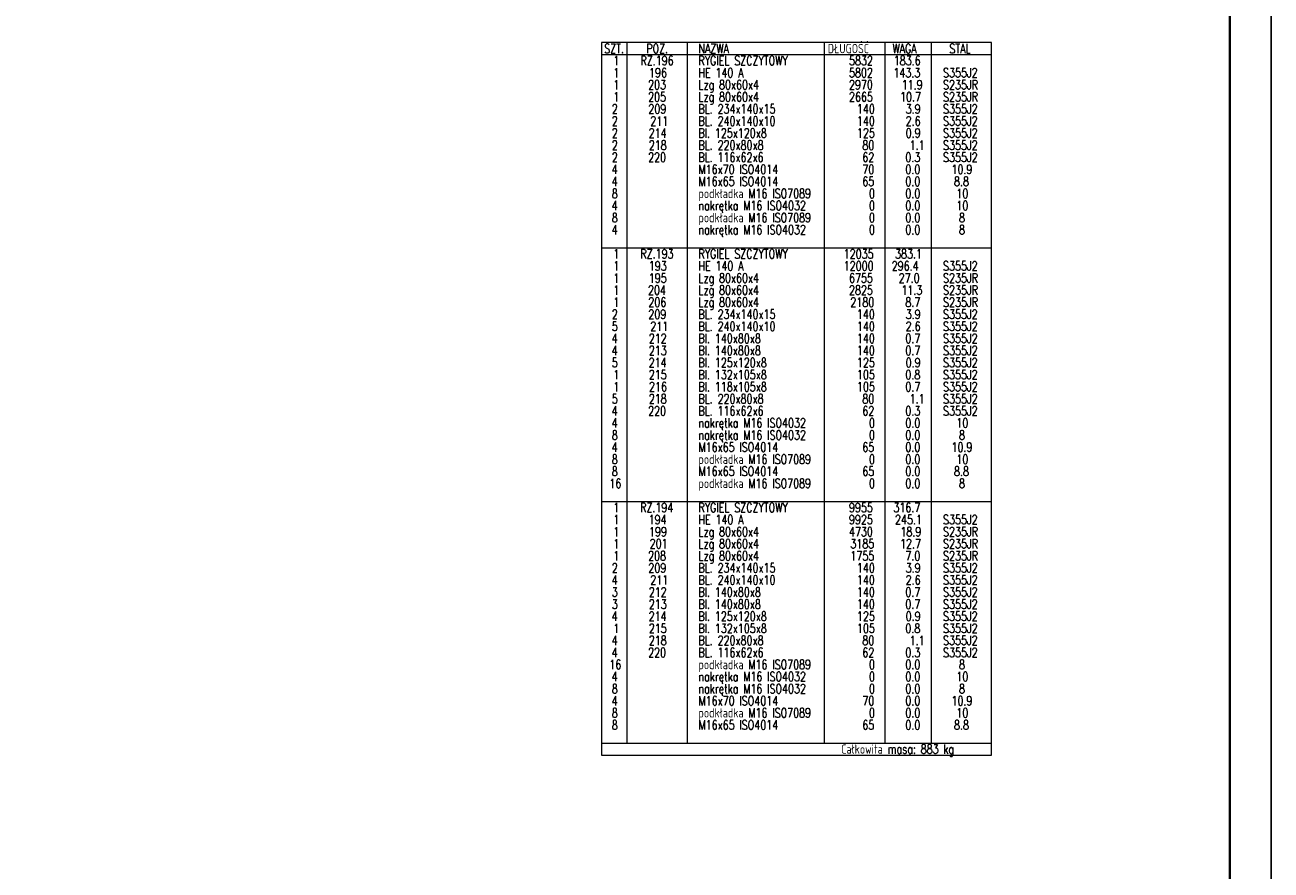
# Model space of a CAD drawing. Header units: millimetres. Extents: x -139 to 714, y 11567 to 12237.
# Tile 44 of 45: x 406 to 708, y 11772 to 11976. Entities that reach past the tile are written whole.
import ezdxf

# ---------------------------------------------------------------- set-up
doc = ezdxf.new("R2010")
doc.units = ezdxf.units.MM
doc.header["$LTSCALE"] = 10
doc.layers.add('_FORMATKA', color=8, linetype='Continuous', plot=False)
doc.layers.add('_RAMKA', color=7, linetype='Continuous', lineweight=35)
doc.layers.add('PS_DIM', color=4, linetype='Continuous', lineweight=13)
doc.styles.add('simplex', font='simplex.shx', dxfattribs={"width": 0.75})

# ---------------------------------------------------------------- blocks, each defined once
blk = doc.blocks.new('*U185')
at = {"layer": '_FORMATKA', "lineweight": -3}
blk.add_lwpolyline([(-841, 0), (0, 0), (0, 594), (-841, 594)], close=True, dxfattribs=at)
at = {"layer": '_RAMKA', "lineweight": -3, "const_width": 0.5}
blk.add_lwpolyline([(-811, 10), (-10, 10), (-10, 584), (-811, 584)], close=True, dxfattribs=at)
blk = doc.blocks.new('*X479')
at = {"color": 7}
for p, q in [((640.51, 11972.12), (546.01, 11972.12)), ((546.01, 11972.12), (546.01, 11799.55)), ((640.51, 11799.55), (640.51, 11972.12)), ((546.01, 11799.55), (640.51, 11799.55))]:
    blk.add_line(p, q, dxfattribs=at)
at = {"color": 3}
for p, q in [((552.19, 11972.12), (552.19, 11802.47)), ((566.82, 11972.12), (566.82, 11802.47)), ((600.01, 11972.12), (600.01, 11802.47)), ((614.63, 11972.12), (614.63, 11802.47)), ((625.88, 11972.12), (625.88, 11802.47)), ((546.01, 11969.2), (640.51, 11969.2)), ((546.01, 11922.4), (640.51, 11922.4)), ((546.01, 11860.97), (640.51, 11860.97)), ((546.01, 11802.47), (640.51, 11802.47))]:
    blk.add_line(p, q, dxfattribs=at)
at = {"color": 1, "style": 'simplex', "width": 0.75}
for s, p in [('SZT.', (546.69, 11969.53)), ('POZ.', (556.89, 11969.53)), ('NAZWA', (569.52, 11969.53)), ('DŁUGOŚĆ', (600.84, 11969.53)), ('WAGA', (616.51, 11969.53)), ('STAL', (630.3, 11969.53)), ('Całkowita masa: 883 kg', (604.1, 11799.88))]:
    blk.add_text(s, height=2.25, dxfattribs=at).set_placement(p)
at = {"color": 3, "style": 'simplex', "width": 0.75}
for s, p in [('1', (548.9, 11966.61)), ('RZ.196', (555.49, 11966.61)), ('RYGIEL SZCZYTOWY', (569.52, 11966.61)), ('5832', (605.98, 11966.61)), ('183.6', (616.83, 11966.61)), ('1', (548.9, 11919.81)), ('RZ.193', (555.45, 11919.81)), ('RYGIEL SZCZYTOWY', (569.52, 11919.81)), ('12035', (604.7, 11919.81)), ('383.1', (617.15, 11919.81)), ('1', (548.9, 11858.38)), ('RZ.194', (555.41, 11858.38)), ('RYGIEL SZCZYTOWY', (569.52, 11858.38)), ('9955', (605.98, 11858.38)), ('316.7', (616.75, 11858.38))]:
    blk.add_text(s, height=2.25, dxfattribs=at).set_placement(p)
at = {"color": 4, "style": 'simplex', "width": 0.75}
for s, p in [('1', (548.9, 11963.68)), ('196', (557.54, 11963.68)), ('HE 140 A', (569.52, 11963.68)), ('5802', (605.98, 11963.68)), ('143.3', (616.75, 11963.68)), ('S355J2', (628.77, 11963.68)), ('1', (548.9, 11960.76)), ('203', (557.34, 11960.76)), ('Lzg 80x60x4', (569.52, 11960.76)), ('2970', (605.98, 11960.76)), ('11.9', (618.76, 11960.76)), ('S235JR', (628.77, 11960.76)), ('1', (548.9, 11957.83)), ('205', (557.34, 11957.83)), ('Lzg 80x60x4', (569.52, 11957.83)), ('2665', (605.98, 11957.83)), ('10.7', (618.36, 11957.83)), ('S235JR', (628.77, 11957.83)), ('2', (548.54, 11954.91)), ('209', (557.38, 11954.91)), ('BL. 234x140x15', (569.52, 11954.91)), ('140', (607.91, 11954.91)), ('3.9', (619.72, 11954.91)), ('S355J2', (628.77, 11954.91)), ('2', (548.54, 11951.98)), ('211', (557.86, 11951.98)), ('BL. 240x140x10', (569.52, 11951.98)), ('140', (607.91, 11951.98)), ('2.6', (619.72, 11951.98)), ('S355J2', (628.77, 11951.98)), ('2', (548.54, 11949.06)), ('214', (557.46, 11949.06)), ('Bl. 125x120x8', (569.52, 11949.06)), ('125', (607.91, 11949.06)), ('0.9', (619.72, 11949.06)), ('S355J2', (628.77, 11949.06)), ('2', (548.54, 11946.13)), ('218', (557.5, 11946.13)), ('BL. 220x80x8', (569.52, 11946.13)), ('80', (609.2, 11946.13)), ('1.1', (620.69, 11946.13)), ('S355J2', (628.77, 11946.13)), ('2', (548.54, 11943.21)), ('220', (557.34, 11943.21)), ('BL. 116x62x6', (569.52, 11943.21)), ('62', (609.2, 11943.21)), ('0.3', (619.64, 11943.21)), ('S355J2', (628.77, 11943.21)), ('4', (548.5, 11940.28)), ('M16x70 ISO4014', (569.52, 11940.28)), ('70', (609.2, 11940.28)), ('0.0', (619.64, 11940.28)), ('10.9', (630.82, 11940.28)), ('4', (548.5, 11937.36)), ('M16x65 ISO4014', (569.52, 11937.36)), ('65', (609.2, 11937.36)), ('0.0', (619.64, 11937.36)), ('8.8', (631.42, 11937.36)), ('8', (548.54, 11934.43)), ('podkładka M16 ISO7089', (569.52, 11934.43)), ('0', (610.81, 11934.43)), ('0.0', (619.64, 11934.43)), ('10', (631.99, 11934.43)), ('4', (548.5, 11931.51)), ('nakrętka M16 ISO4032', (569.52, 11931.51)), ('0', (610.81, 11931.51)), ('0.0', (619.64, 11931.51)), ('10', (631.99, 11931.51)), ('8', (548.54, 11928.58)), ('podkładka M16 ISO7089', (569.52, 11928.58)), ('0', (610.81, 11928.58)), ('0.0', (619.64, 11928.58)), ('8', (632.63, 11928.58)), ('4', (548.5, 11925.66)), ('nakrętka M16 ISO4032', (569.52, 11925.66)), ('0', (610.81, 11925.66)), ('0.0', (619.64, 11925.66)), ('8', (632.63, 11925.66)), ('1', (548.9, 11916.88)), ('193', (557.5, 11916.88)), ('HE 140 A', (569.52, 11916.88)), ('12000', (604.7, 11916.88)), ('296.4', (616.35, 11916.88)), ('S355J2', (628.77, 11916.88)), ('1', (548.9, 11913.96)), ('195', (557.5, 11913.96)), ('Lzg 80x60x4', (569.52, 11913.96)), ('6755', (605.98, 11913.96)), ('27.0', (618.04, 11913.96)), ('S235JR', (628.77, 11913.96)), ('1', (548.9, 11911.03)), ('204', (557.3, 11911.03)), ('Lzg 80x60x4', (569.52, 11911.03)), ('2825', (605.98, 11911.03)), ('11.3', (618.68, 11911.03)), ('S235JR', (628.77, 11911.03)), ('1', (548.9, 11908.11)), ('206', (557.38, 11908.11)), ('Lzg 80x60x4', (569.52, 11908.11)), ('2180', (606.31, 11908.11)), ('8.7', (619.64, 11908.11)), ('S235JR', (628.77, 11908.11)), ('2', (548.54, 11905.18)), ('209', (557.38, 11905.18)), ('BL. 234x140x15', (569.52, 11905.18)), ('140', (607.91, 11905.18)), ('3.9', (619.72, 11905.18)), ('S355J2', (628.77, 11905.18)), ('5', (548.54, 11902.26)), ('211', (557.86, 11902.26)), ('BL. 240x140x10', (569.52, 11902.26)), ('140', (607.91, 11902.26)), ('2.6', (619.72, 11902.26)), ('S355J2', (628.77, 11902.26)), ('4', (548.5, 11899.33)), ('212', (557.5, 11899.33)), ('Bl. 140x80x8', (569.52, 11899.33)), ('140', (607.91, 11899.33)), ('0.7', (619.64, 11899.33)), ('S355J2', (628.77, 11899.33)), ('4', (548.5, 11896.41)), ('213', (557.5, 11896.41)), ('Bl. 140x80x8', (569.52, 11896.41)), ('140', (607.91, 11896.41)), ('0.7', (619.64, 11896.41)), ('S355J2', (628.77, 11896.41)), ('5', (548.54, 11893.48)), ('214', (557.46, 11893.48)), ('Bl. 125x120x8', (569.52, 11893.48)), ('125', (607.91, 11893.48)), ('0.9', (619.72, 11893.48)), ('S355J2', (628.77, 11893.48)), ('1', (548.9, 11890.56)), ('215', (557.5, 11890.56)), ('Bl. 132x105x8', (569.52, 11890.56)), ('Bl. 118x105x8', (569.52, 11887.63)), ('105', (607.91, 11890.56)), ('0.8', (619.64, 11890.56)), ('S355J2', (628.77, 11890.56)), ('1', (548.9, 11887.63)), ('216', (557.54, 11887.63)), ('105', (607.91, 11887.63)), ('0.7', (619.64, 11887.63)), ('S355J2', (628.77, 11887.63)), ('4', (548.5, 11881.78)), ('5', (548.54, 11884.71)), ('220', (557.34, 11881.78)), ('218', (557.5, 11884.71)), ('BL. 220x80x8', (569.52, 11884.71)), ('BL. 116x62x6', (569.52, 11881.78)), ('80', (609.2, 11884.71)), ('62', (609.2, 11881.78)), ('0.3', (619.64, 11881.78)), ('1.1', (620.69, 11884.71)), ('S355J2', (628.77, 11884.71)), ('S355J2', (628.77, 11881.78)), ('4', (548.5, 11878.86)), ('nakrętka M16 ISO4032', (569.52, 11878.86)), ('0', (610.81, 11878.86)), ('0.0', (619.64, 11878.86)), ('10', (631.99, 11878.86)), ('8', (548.54, 11875.93)), ('nakrętka M16 ISO4032', (569.52, 11875.93)), ('0', (610.81, 11875.93)), ('0.0', (619.64, 11875.93)), ('8', (632.63, 11875.93)), ('4', (548.5, 11873.01)), ('M16x65 ISO4014', (569.52, 11873.01)), ('65', (609.2, 11873.01)), ('0.0', (619.64, 11873.01)), ('10.9', (630.82, 11873.01)), ('8', (548.54, 11870.08)), ('podkładka M16 ISO7089', (569.52, 11870.08)), ('0', (610.81, 11870.08)), ('0.0', (619.64, 11870.08)), ('10', (631.99, 11870.08)), ('8', (548.54, 11867.16)), ('M16x65 ISO4014', (569.52, 11867.16)), ('65', (609.2, 11867.16)), ('0.0', (619.64, 11867.16)), ('8.8', (631.42, 11867.16)), ('16', (547.93, 11864.23)), ('podkładka M16 ISO7089', (569.52, 11864.23)), ('0', (610.81, 11864.23)), ('0.0', (619.64, 11864.23)), ('8', (632.63, 11864.23)), ('1', (548.9, 11855.46)), ('194', (557.46, 11855.46)), ('HE 140 A', (569.52, 11855.46)), ('9925', (605.98, 11855.46)), ('245.1', (617.15, 11855.46)), ('S355J2', (628.77, 11855.46)), ('1', (548.9, 11852.53)), ('199', (557.54, 11852.53)), ('Lzg 80x60x4', (569.52, 11852.53)), ('4730', (605.98, 11852.53)), ('18.9', (618.44, 11852.53)), ('S235JR', (628.77, 11852.53)), ('1', (548.9, 11849.61)), ('201', (557.7, 11849.61)), ('Lzg 80x60x4', (569.52, 11849.61)), ('3185', (606.31, 11849.61)), ('12.7', (618.36, 11849.61)), ('S235JR', (628.77, 11849.61)), ('1', (548.9, 11846.68)), ('208', (557.34, 11846.68)), ('Lzg 80x60x4', (569.52, 11846.68)), ('1755', (606.31, 11846.68)), ('7.0', (619.64, 11846.68)), ('S235JR', (628.77, 11846.68)), ('2', (548.54, 11843.76)), ('209', (557.38, 11843.76)), ('BL. 234x140x15', (569.52, 11843.76)), ('140', (607.91, 11843.76)), ('3.9', (619.72, 11843.76)), ('S355J2', (628.77, 11843.76)), ('4', (548.5, 11840.83)), ('211', (557.86, 11840.83)), ('BL. 240x140x10', (569.52, 11840.83)), ('140', (607.91, 11840.83)), ('2.6', (619.72, 11840.83)), ('S355J2', (628.77, 11840.83)), ('3', (548.54, 11837.91)), ('212', (557.5, 11837.91)), ('Bl. 140x80x8', (569.52, 11837.91)), ('140', (607.91, 11837.91)), ('0.7', (619.64, 11837.91)), ('S355J2', (628.77, 11837.91)), ('3', (548.54, 11834.98)), ('213', (557.5, 11834.98)), ('Bl. 140x80x8', (569.52, 11834.98)), ('140', (607.91, 11834.98)), ('0.7', (619.64, 11834.98)), ('S355J2', (628.77, 11834.98)), ('4', (548.5, 11832.06)), ('214', (557.46, 11832.06)), ('Bl. 125x120x8', (569.52, 11832.06)), ('125', (607.91, 11832.06)), ('0.9', (619.72, 11832.06)), ('S355J2', (628.77, 11832.06)), ('1', (548.9, 11829.13)), ('215', (557.5, 11829.13)), ('Bl. 132x105x8', (569.52, 11829.13)), ('105', (607.91, 11829.13)), ('0.8', (619.64, 11829.13)), ('S355J2', (628.77, 11829.13)), ('4', (548.5, 11826.21)), ('218', (557.5, 11826.21)), ('BL. 220x80x8', (569.52, 11826.21)), ('80', (609.2, 11826.21)), ('1.1', (620.69, 11826.21)), ('S355J2', (628.77, 11826.21)), ('4', (548.5, 11823.28)), ('220', (557.34, 11823.28)), ('BL. 116x62x6', (569.52, 11823.28)), ('62', (609.2, 11823.28)), ('0.3', (619.64, 11823.28)), ('S355J2', (628.77, 11823.28)), ('16', (547.93, 11820.36)), ('podkładka M16 ISO7089', (569.52, 11820.36)), ('0', (610.81, 11820.36)), ('0.0', (619.64, 11820.36)), ('8', (632.63, 11820.36)), ('4', (548.5, 11817.43)), ('nakrętka M16 ISO4032', (569.52, 11817.43)), ('0', (610.81, 11817.43)), ('0.0', (619.64, 11817.43)), ('10', (631.99, 11817.43)), ('8', (548.54, 11814.51)), ('nakrętka M16 ISO4032', (569.52, 11814.51)), ('0', (610.81, 11814.51)), ('0.0', (619.64, 11814.51)), ('8', (632.63, 11814.51)), ('4', (548.5, 11811.58)), ('M16x70 ISO4014', (569.52, 11811.58)), ('70', (609.2, 11811.58)), ('0.0', (619.64, 11811.58)), ('10.9', (630.82, 11811.58)), ('8', (548.54, 11808.66)), ('podkładka M16 ISO7089', (569.52, 11808.66)), ('0', (610.81, 11808.66)), ('0.0', (619.64, 11808.66)), ('10', (631.99, 11808.66)), ('8', (548.54, 11805.73)), ('M16x65 ISO4014', (569.52, 11805.73)), ('65', (609.2, 11805.73)), ('0.0', (619.64, 11805.73)), ('8.8', (631.42, 11805.73))]:
    blk.add_text(s, height=2.25, dxfattribs=at).set_placement(p)

msp = doc.modelspace()

# ---------------------------------------------------------------- block references
at = {"layer": 'PS_DIM'}
msp.add_blockref('*U185', (708.23, 11567.04), dxfattribs=at)
at = {"layer": 'PS_DIM', "color": 2, "linetype": 'Continuous'}
msp.add_blockref('*X479', (0, 0), dxfattribs=at)

doc.saveas('drawing.dxf')
